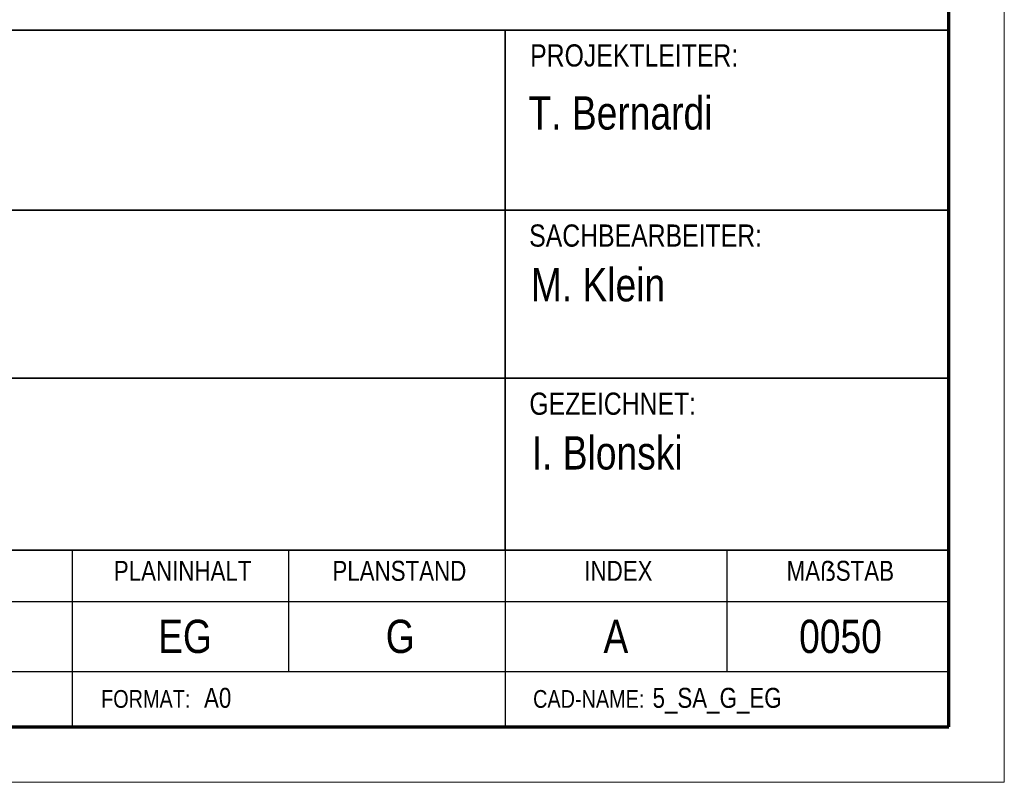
# Model space of a CAD drawing. Extents: x 229 to 926, y 37 to 878.
# Tile 60 of 201: x 837 to 926, y 37 to 105. Entities that reach past the tile are written whole.
import ezdxf
from ezdxf.lldxf.tags import DXFTag

# ---------------------------------------------------------------- set-up
doc = ezdxf.new("R2010")
doc.units = 0
doc.layers.get('0').update_dxf_attribs({"linetype": 'fein_strichliert', "lineweight": 13})
doc.layers.add('X_BI_Geometrie', color=7, linetype='Continuous', lineweight=13)
doc.layers.add('X_BI_Text', color=7, linetype='Continuous', lineweight=25)
doc.styles.get("Standard").update_dxf_attribs({"font": 'arial.ttf'})
tags = doc.linetypes.add('fein_strichliert', pattern=[4, 1, -2, 1]).pattern_tags.tags
tags[8:9] = [DXFTag(74, 4), DXFTag(75, 0), DXFTag(340, '0'), DXFTag(46, 0.0), DXFTag(50, 0.0), DXFTag(44, 0.0), DXFTag(45, 0.0)]
tags[6:7] = [DXFTag(74, 4), DXFTag(75, 0), DXFTag(340, '0'), DXFTag(46, 0.0), DXFTag(50, 0.0), DXFTag(44, 0.0), DXFTag(45, 0.0)]
tags[4:5] = [DXFTag(74, 4), DXFTag(75, 0), DXFTag(340, '0'), DXFTag(46, 0.0), DXFTag(50, 0.0), DXFTag(44, 0.0), DXFTag(45, 0.0)]

# ---------------------------------------------------------------- blocks, each defined once
blk = doc.blocks.new('Blockreferenz-A03CP9SJA9', base_point=(228.976, 36.581))
at = {"color": 0, "linetype": 'ByBlock', "lineweight": -2, "ltscale": 0.13}
for p, q in [((925.976, 877.581), (925.976, 36.581)), ((925.976, 36.581), (228.976, 36.581))]:
    blk.add_line(p, q, dxfattribs=at)
at = {"color": 0, "linetype": 'ByBlock', "lineweight": 70, "ltscale": 0.7}
for p, q in [((920.976, 41.581), (920.976, 872.581)), ((248.976, 41.581), (920.976, 41.581))]:
    blk.add_line(p, q, dxfattribs=at)
blk = doc.blocks.new('Blockreferenz-A03CP9SLA9', base_point=(739.746, 41.581))
at = {"color": 0, "linetype": 'ByBlock', "lineweight": 35, "ltscale": 0.35}
for p, q in [((920.976, 41.581), (920.976, 140.336)), ((741.976, 104.408), (920.976, 104.408)), ((880.976, 104.408), (880.976, 57.509)), ((741.976, 88.167), (920.976, 88.167)), ((741.976, 73.009), (880.976, 73.009)), ((880.976, 73.009), (920.976, 73.009)), ((741.976, 57.509), (920.976, 57.509)), ((920.976, 41.581), (741.976, 41.581))]:
    blk.add_line(p, q, dxfattribs=at)
at = {"color": 0, "linetype": 'ByBlock', "lineweight": 25, "ltscale": 0.25}
for p, q in [((841.976, 57.509), (841.976, 46.581)), ((861.476, 57.509), (861.476, 46.581)), ((880.976, 57.509), (880.976, 46.581)), ((900.976, 57.509), (900.976, 46.581)), ((741.976, 52.874), (920.976, 52.874)), ((741.976, 46.581), (920.976, 46.581)), ((841.976, 46.581), (841.976, 41.581)), ((880.976, 46.581), (880.976, 41.581))]:
    blk.add_line(p, q, dxfattribs=at)
at = {"layer": 'X_BI_Text', "color": 0, "attachment_point": 1}
for s, insert, char_height in [('{\\W0.8;\\fArial;PROJEKTLEITER:}', (883.242, 103.121), 2), ('{\\W0.8;\\fArial;T. Bernardi}', (883.092, 98.435), 3), ('{\\W0.8;\\fArial;SACHBEARBEITER:}', (883.154, 86.88), 2), ('{\\W0.8;\\fArial;M. Klein}', (883.302, 82.943), 3), ('{\\W0.8;\\fArial;GEZEICHNET:}', (883.174, 71.721), 2), ('{\\W0.8;\\fArial;I. Blonski}', (883.386, 67.785), 3), ('{\\W0.8;\\fArial;MAẞSTAB}', (906.355, 56.55), 1.8), ('{\\W0.8;\\fArial;PLANINHALT}', (845.721, 56.55), 1.8), ('{\\W0.8;\\fArial;PLANSTAND}', (865.42, 56.55), 1.8), ('{\\W0.8;\\fArial;INDEX}', (888.123, 56.55), 1.8), ('{\\W0.8;\\fArial;EG}', (849.713, 51.24), 3), ('{\\W0.8;\\fArial;G}', (870.228, 51.24), 3), ('{\\W0.8;\\fArial;A}', (889.85, 51.24), 3), ('{\\W0.8;\\fArial;0050}', (907.484, 51.24), 3), ('{\\W0.8;\\fArial;FORMAT:}', (844.574, 44.899), 1.6), ('{\\W0.8;\\fArial;A0}', (853.85, 45.099), 1.8), ('{\\W0.8;\\fArial;CAD-NAME:}', (883.507, 44.899), 1.6)]:
    blk.add_mtext(s, dxfattribs=dict(at, insert=insert, char_height=char_height))
at = {"layer": 'X_BI_Text', "color": 0, "linetype": 'ByBlock', "ltscale": 0.25, "insert": (894.275, 45.099), "char_height": 1.8, "attachment_point": 1}
blk.add_mtext('{\\W0.8;\\fArial;5_SA_G_EG}', dxfattribs=at)

msp = doc.modelspace()

# ---------------------------------------------------------------- block references
at = {"layer": 'X_BI_Geometrie', "ltscale": 0.13}
for name, p in [('Blockreferenz-A03CP9SJA9', (228.976, 36.581)), ('Blockreferenz-A03CP9SLA9', (739.746, 41.581))]:
    msp.add_blockref(name, p, dxfattribs=at)

doc.saveas('drawing.dxf')
